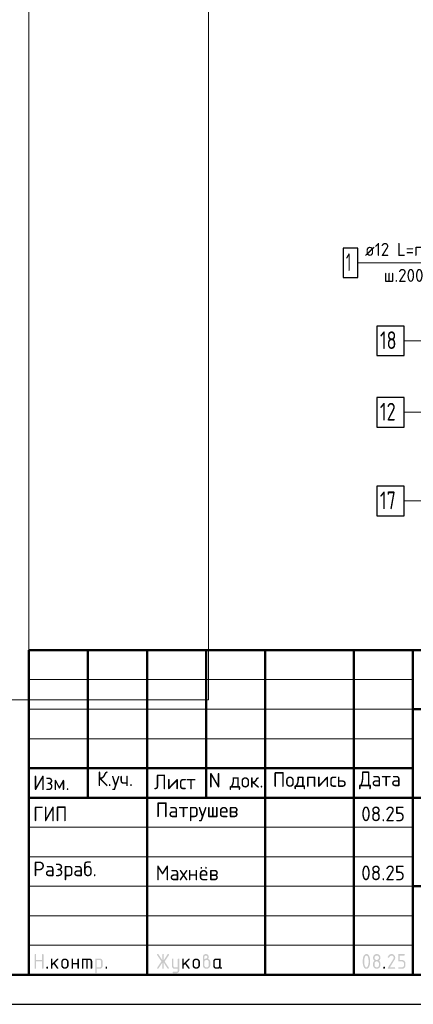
# Model space of a CAD drawing. Header units: millimetres. Extents: x 0 to 42000, y 0 to 29700.
# Tile 12 of 20: x 22846 to 29506, y 0 to 16681. Entities that reach past the tile are written whole.
import ezdxf

# ---------------------------------------------------------------- set-up
doc = ezdxf.new("R2010")
doc.units = ezdxf.units.MM
for name, color, linetype, lineweight in [('Standard', 7, 'Continuous', 25), ('Позиционная метка линия выноска', 7, 'Continuous', 13), ('Стена фоновая арматура Х1', 7, 'Continuous', 35), ('Стена фоновая затяжка С-обр.', 52, 'Continuous', 25)]:
    doc.layers.add(name, color=color, linetype=linetype, lineweight=lineweight)
doc.layers.add('Стена Хомут', color=7, linetype='Continuous', lineweight=25, true_color=0x6e3c1e)
doc.styles.add('ISOCPEUR', font='txt')

msp = doc.modelspace()

# ---------------------------------------------------------------- hatches: boundary and pattern name
at = {"layer": 'Standard', "linetype": 'Continuous', "lineweight": 25, "transparency": 33554687}
for points in [[(23099, 614), (23099, 839), (23099, 840), (23099, 842), (23099, 843), (23100, 844), (23100, 845), (23101, 846), (23101, 847), (23102, 848), (23103, 849), (23104, 850), (23105, 850), (23106, 851), (23107, 851), (23109, 851), (23110, 851), (23112, 851), (23113, 851), (23115, 851), (23116, 851), (23117, 851), (23118, 850), (23119, 850), (23120, 849), (23121, 848), (23122, 847), (23122, 846), (23123, 845), (23123, 844), (23124, 843), (23124, 842), (23124, 840), (23124, 839), (23124, 751), (23224, 751), (23224, 839), (23224, 840), (23224, 842), (23224, 843), (23225, 844), (23225, 845), (23226, 846), (23226, 847), (23227, 848), (23228, 849), (23229, 850), (23230, 850), (23231, 851), (23232, 851), (23233, 851), (23235, 851), (23236, 851), (23238, 851), (23239, 851), (23241, 851), (23242, 851), (23243, 850), (23244, 850), (23245, 849), (23246, 848), (23247, 847), (23247, 846), (23248, 845), (23248, 844), (23249, 843), (23249, 842), (23249, 840), (23249, 839), (23249, 614), (23249, 612), (23249, 611), (23249, 609), (23248, 608), (23248, 607), (23247, 606), (23247, 605), (23246, 604), (23245, 604), (23244, 603), (23243, 602), (23242, 602), (23241, 602), (23239, 601), (23238, 601), (23236, 601), (23235, 601), (23233, 601), (23232, 602), (23231, 602), (23230, 602), (23229, 603), (23228, 604), (23227, 604), (23226, 605), (23226, 606), (23225, 607), (23225, 608), (23224, 609), (23224, 611), (23224, 612), (23224, 614), (23224, 726), (23124, 726), (23124, 614), (23124, 612), (23124, 611), (23124, 609), (23123, 608), (23123, 607), (23122, 606), (23122, 605), (23121, 604), (23120, 604), (23119, 603), (23118, 602), (23117, 602), (23116, 602), (23115, 601), (23113, 601), (23112, 601), (23110, 601), (23109, 601), (23107, 602), (23106, 602), (23105, 602), (23104, 603), (23103, 604), (23102, 604), (23101, 605), (23101, 606), (23100, 607), (23100, 608), (23099, 609), (23099, 611), (23099, 612)], [(25259, 704), (25194, 607), (25193, 605), (25192, 604), (25191, 603), (25190, 603), (25188, 602), (25187, 602), (25185, 601), (25183, 601), (25182, 601), (25180, 601), (25179, 602), (25178, 602), (25177, 603), (25176, 603), (25175, 604), (25174, 605), (25173, 605), (25173, 606), (25172, 607), (25172, 609), (25171, 610), (25171, 611), (25171, 613), (25171, 614), (25171, 616), (25172, 618), (25172, 619), (25173, 621), (25243, 726), (25173, 832), (25172, 833), (25172, 835), (25171, 837), (25171, 838), (25171, 840), (25171, 841), (25171, 843), (25172, 844), (25172, 845), (25173, 846), (25173, 847), (25174, 848), (25175, 849), (25176, 849), (25177, 850), (25178, 850), (25179, 851), (25181, 851), (25182, 851), (25184, 851), (25185, 851), (25187, 851), (25188, 851), (25189, 850), (25191, 849), (25192, 848), (25193, 847), (25194, 846), (25259, 749), (25259, 839), (25259, 840), (25259, 842), (25259, 843), (25259, 844), (25260, 845), (25260, 846), (25261, 847), (25262, 848), (25262, 849), (25263, 850), (25264, 850), (25266, 851), (25267, 851), (25268, 851), (25269, 851), (25271, 851), (25273, 851), (25274, 851), (25275, 851), (25277, 851), (25278, 850), (25279, 850), (25280, 849), (25280, 848), (25281, 847), (25282, 846), (25282, 845), (25283, 844), (25283, 843), (25283, 842), (25284, 840), (25284, 839), (25284, 749), (25348, 846), (25349, 847), (25350, 848), (25351, 849), (25353, 850), (25354, 851), (25356, 851), (25357, 851), (25359, 851), (25360, 851), (25361, 851), (25362, 851), (25363, 850), (25365, 850), (25366, 849), (25367, 848), (25367, 847), (25368, 847), (25369, 846), (25370, 845), (25370, 843), (25371, 842), (25371, 841), (25371, 840), (25371, 839), (25371, 837), (25371, 835), (25370, 833), (25369, 832), (25299, 726), (25369, 621), (25370, 619), (25371, 617), (25371, 616), (25371, 614), (25371, 613), (25371, 611), (25371, 610), (25370, 609), (25370, 608), (25369, 607), (25368, 606), (25368, 605), (25367, 604), (25366, 603), (25365, 603), (25364, 602), (25363, 602), (25361, 602), (25360, 601), (25359, 601), (25357, 601), (25356, 602), (25354, 602), (25353, 603), (25351, 603), (25350, 604), (25349, 605), (25348, 607), (25284, 704), (25284, 614), (25284, 612), (25283, 611), (25283, 609), (25283, 608), (25282, 607), (25282, 606), (25281, 605), (25280, 604), (25280, 604), (25279, 603), (25278, 602), (25277, 602), (25275, 602), (25274, 601), (25273, 601), (25271, 601), (25269, 601), (25268, 601), (25267, 602), (25266, 602), (25264, 602), (25263, 603), (25262, 604), (25262, 604), (25261, 605), (25260, 606), (25260, 607), (25259, 608), (25259, 609), (25259, 611), (25259, 612), (25259, 614)], [(29137, 851), (29140, 851), (29144, 851), (29147, 851), (29150, 850), (29153, 850), (29156, 849), (29158, 848), (29161, 847), (29164, 846), (29167, 844), (29169, 843), (29172, 841), (29174, 839), (29177, 837), (29179, 835), (29181, 833), (29184, 831), (29186, 828), (29188, 826), (29189, 823), (29191, 821), (29193, 818), (29194, 816), (29195, 813), (29196, 810), (29197, 807), (29198, 804), (29198, 801), (29199, 798), (29199, 795), (29200, 792), (29200, 789), (29200, 784), (29199, 780), (29198, 775), (29197, 771), (29195, 766), (29193, 762), (29191, 757), (29188, 753), (29110, 626), (29187, 626), (29189, 626), (29190, 626), (29191, 626), (29193, 626), (29194, 625), (29195, 625), (29196, 624), (29197, 623), (29197, 622), (29198, 621), (29198, 620), (29199, 619), (29199, 618), (29199, 617), (29200, 615), (29200, 614), (29200, 612), (29199, 611), (29199, 610), (29199, 608), (29198, 607), (29198, 606), (29197, 605), (29197, 604), (29196, 604), (29195, 603), (29194, 602), (29193, 602), (29191, 602), (29190, 601), (29189, 601), (29187, 601), (29087, 601), (29086, 601), (29084, 601), (29083, 602), (29082, 602), (29081, 602), (29080, 603), (29079, 604), (29078, 604), (29077, 605), (29076, 606), (29076, 607), (29075, 608), (29075, 609), (29075, 611), (29075, 612), (29075, 614), (29075, 616), (29075, 617), (29076, 619), (29077, 621), (29168, 768), (29170, 771), (29171, 773), (29172, 776), (29173, 778), (29174, 781), (29174, 783), (29175, 786), (29175, 789), (29175, 793), (29174, 796), (29173, 800), (29172, 803), (29171, 806), (29168, 809), (29166, 813), (29164, 815), (29161, 818), (29158, 820), (29155, 822), (29152, 823), (29148, 825), (29145, 826), (29141, 826), (29137, 826), (29135, 826), (29132, 826), (29129, 825), (29127, 824), (29124, 823), (29122, 822), (29119, 820), (29117, 818), (29114, 816), (29112, 814), (29110, 812), (29107, 809), (29105, 806), (29103, 802), (29100, 799), (29098, 795), (29097, 793), (29096, 792), (29095, 791), (29094, 790), (29092, 790), (29091, 789), (29089, 789), (29087, 789), (29086, 789), (29084, 789), (29083, 789), (29082, 790), (29081, 790), (29080, 791), (29079, 791), (29078, 792), (29077, 793), (29076, 794), (29076, 795), (29075, 796), (29075, 797), (29075, 798), (29075, 800), (29075, 801), (29075, 803), (29075, 804), (29075, 805), (29076, 806), (29079, 812), (29082, 817), (29085, 822), (29088, 826), (29092, 830), (29095, 834), (29099, 837), (29103, 840), (29107, 843), (29111, 845), (29115, 847), (29119, 848), (29123, 850), (29128, 851), (29132, 851)], [(29250, 739), (29250, 839), (29250, 840), (29250, 842), (29250, 843), (29250, 844), (29251, 845), (29251, 846), (29252, 847), (29253, 848), (29253, 849), (29254, 850), (29255, 850), (29257, 851), (29258, 851), (29259, 851), (29261, 851), (29262, 851), (29349, 851), (29351, 851), (29352, 851), (29354, 851), (29355, 851), (29356, 850), (29357, 850), (29358, 849), (29359, 848), (29359, 847), (29360, 846), (29361, 845), (29361, 844), (29361, 843), (29362, 842), (29362, 840), (29362, 839), (29362, 837), (29362, 836), (29361, 834), (29361, 833), (29361, 832), (29360, 831), (29359, 830), (29359, 829), (29358, 829), (29357, 828), (29356, 827), (29355, 827), (29354, 827), (29352, 826), (29351, 826), (29349, 826), (29275, 826), (29275, 751), (29312, 751), (29315, 751), (29318, 751), (29321, 751), (29324, 750), (29327, 750), (29330, 749), (29333, 748), (29336, 747), (29339, 746), (29341, 744), (29344, 743), (29347, 741), (29349, 739), (29351, 737), (29354, 735), (29356, 733), (29358, 731), (29360, 728), (29362, 726), (29364, 723), (29366, 721), (29367, 718), (29369, 715), (29370, 713), (29371, 710), (29372, 707), (29373, 704), (29373, 701), (29374, 698), (29374, 695), (29374, 692), (29374, 689), (29374, 664), (29374, 661), (29374, 657), (29374, 654), (29373, 651), (29373, 648), (29372, 645), (29371, 643), (29370, 640), (29369, 637), (29367, 634), (29366, 632), (29364, 629), (29362, 627), (29360, 624), (29358, 622), (29356, 620), (29354, 617), (29351, 615), (29349, 613), (29346, 612), (29344, 610), (29341, 608), (29339, 607), (29336, 606), (29333, 605), (29330, 604), (29327, 603), (29324, 602), (29321, 602), (29318, 602), (29315, 601), (29312, 601), (29262, 601), (29261, 601), (29259, 601), (29258, 602), (29257, 602), (29255, 602), (29254, 603), (29253, 604), (29253, 604), (29252, 605), (29251, 606), (29251, 607), (29250, 608), (29250, 610), (29250, 611), (29250, 612), (29250, 614), (29250, 615), (29250, 617), (29250, 618), (29250, 619), (29251, 620), (29251, 621), (29252, 622), (29253, 623), (29253, 624), (29254, 625), (29255, 625), (29257, 626), (29258, 626), (29259, 626), (29261, 626), (29262, 626), (29312, 626), (29316, 626), (29319, 627), (29323, 628), (29326, 629), (29330, 630), (29333, 632), (29336, 634), (29338, 637), (29341, 640), (29343, 643), (29345, 646), (29347, 649), (29348, 653), (29349, 656), (29349, 660), (29349, 664), (29349, 689), (29349, 693), (29349, 696), (29348, 700), (29347, 703), (29345, 707), (29343, 710), (29341, 713), (29338, 715), (29336, 718), (29333, 720), (29330, 722), (29326, 724), (29323, 725), (29319, 726), (29316, 726), (29312, 726), (29262, 726), (29261, 726), (29259, 726), (29258, 727), (29257, 727), (29255, 727), (29254, 728), (29253, 729), (29253, 729), (29252, 730), (29251, 731), (29251, 732), (29250, 733), (29250, 734), (29250, 736), (29250, 737)], [(23399, 694), (23478, 773), (23478, 773), (23479, 774), (23480, 775), (23482, 775), (23483, 776), (23484, 776), (23485, 776), (23486, 776), (23488, 776), (23489, 776), (23491, 776), (23492, 775), (23493, 775), (23494, 774), (23495, 774), (23496, 773), (23497, 772), (23497, 771), (23498, 770), (23498, 769), (23499, 768), (23499, 767), (23499, 765), (23499, 764), (23499, 762), (23499, 761), (23498, 760), (23498, 759), (23497, 758), (23497, 757), (23496, 756), (23495, 755), (23440, 700), (23496, 621), (23498, 619), (23498, 617), (23499, 616), (23499, 614), (23499, 612), (23499, 611), (23499, 609), (23498, 608), (23498, 607), (23497, 606), (23497, 605), (23496, 604), (23495, 604), (23494, 603), (23493, 602), (23492, 602), (23491, 602), (23489, 601), (23488, 601), (23486, 601), (23485, 601), (23483, 602), (23482, 602), (23480, 603), (23479, 603), (23478, 604), (23477, 605), (23476, 607), (23422, 682), (23399, 659), (23399, 614), (23399, 612), (23399, 611), (23399, 609), (23398, 608), (23398, 607), (23397, 606), (23397, 605), (23396, 604), (23395, 604), (23394, 603), (23393, 602), (23392, 602), (23391, 602), (23389, 601), (23388, 601), (23386, 601), (23385, 601), (23383, 601), (23382, 602), (23381, 602), (23380, 602), (23379, 603), (23378, 604), (23377, 604), (23376, 605), (23376, 606), (23375, 607), (23375, 608), (23374, 609), (23374, 611), (23374, 612), (23374, 614), (23374, 764), (23374, 765), (23374, 767), (23374, 768), (23375, 769), (23375, 770), (23376, 771), (23376, 772), (23377, 773), (23378, 774), (23379, 774), (23380, 775), (23381, 775), (23382, 776), (23383, 776), (23385, 776), (23386, 776), (23388, 776), (23389, 776), (23391, 776), (23392, 775), (23393, 775), (23394, 774), (23395, 774), (23396, 773), (23397, 772), (23397, 771), (23398, 770), (23398, 769), (23399, 768), (23399, 767), (23399, 765), (23399, 764)], [(23749, 676), (23749, 614), (23749, 612), (23748, 611), (23748, 609), (23748, 608), (23747, 607), (23747, 606), (23746, 605), (23746, 604), (23745, 604), (23744, 603), (23743, 602), (23742, 602), (23740, 602), (23739, 601), (23738, 601), (23736, 601), (23735, 601), (23733, 601), (23732, 602), (23731, 602), (23729, 602), (23729, 603), (23728, 604), (23727, 604), (23726, 605), (23725, 606), (23725, 607), (23724, 608), (23724, 609), (23724, 611), (23724, 612), (23724, 614), (23724, 764), (23724, 765), (23724, 767), (23724, 768), (23724, 769), (23725, 770), (23725, 771), (23726, 772), (23727, 773), (23728, 774), (23729, 774), (23729, 775), (23731, 775), (23732, 776), (23733, 776), (23735, 776), (23736, 776), (23738, 776), (23739, 776), (23740, 776), (23742, 775), (23743, 775), (23744, 774), (23745, 774), (23746, 773), (23746, 772), (23747, 771), (23747, 770), (23748, 769), (23748, 768), (23748, 767), (23749, 765), (23749, 764), (23749, 701), (23823, 701), (23823, 764), (23823, 765), (23824, 767), (23824, 768), (23824, 769), (23825, 770), (23825, 771), (23826, 772), (23826, 773), (23827, 774), (23828, 774), (23829, 775), (23830, 775), (23832, 776), (23833, 776), (23834, 776), (23836, 776), (23837, 776), (23839, 776), (23840, 776), (23841, 775), (23843, 775), (23843, 774), (23844, 774), (23845, 773), (23846, 772), (23847, 771), (23847, 770), (23848, 769), (23848, 768), (23848, 767), (23848, 765), (23848, 764), (23848, 614), (23848, 612), (23848, 611), (23848, 609), (23848, 608), (23847, 607), (23847, 606), (23846, 605), (23845, 604), (23844, 604), (23843, 603), (23843, 602), (23841, 602), (23840, 602), (23839, 601), (23837, 601), (23836, 601), (23834, 601), (23833, 601), (23832, 602), (23830, 602), (23829, 602), (23828, 603), (23827, 604), (23826, 604), (23826, 605), (23825, 606), (23825, 607), (23824, 608), (23824, 609), (23824, 611), (23823, 612), (23823, 614), (23823, 676)], [(23911, 776), (24023, 776), (24026, 776), (24028, 776), (24031, 776), (24033, 775), (24036, 775), (24038, 774), (24040, 773), (24043, 773), (24045, 772), (24047, 770), (24049, 769), (24051, 768), (24053, 767), (24055, 765), (24057, 763), (24059, 762), (24061, 760), (24062, 758), (24064, 756), (24065, 754), (24067, 752), (24068, 750), (24069, 748), (24070, 745), (24071, 743), (24071, 741), (24072, 739), (24072, 736), (24073, 734), (24073, 731), (24073, 729), (24073, 726), (24073, 614), (24073, 612), (24073, 611), (24073, 609), (24073, 608), (24072, 607), (24072, 606), (24071, 605), (24070, 604), (24069, 604), (24068, 603), (24067, 602), (24066, 602), (24065, 602), (24064, 601), (24062, 601), (24061, 601), (24059, 601), (24058, 601), (24057, 602), (24055, 602), (24054, 602), (24053, 603), (24052, 604), (24051, 604), (24051, 605), (24050, 606), (24049, 607), (24049, 608), (24049, 609), (24048, 611), (24048, 612), (24048, 614), (24048, 726), (24048, 729), (24048, 731), (24047, 734), (24046, 736), (24046, 738), (24044, 740), (24043, 742), (24041, 744), (24039, 746), (24037, 747), (24035, 748), (24033, 749), (24031, 750), (24028, 751), (24026, 751), (24023, 751), (23998, 751), (23998, 614), (23998, 612), (23998, 611), (23998, 609), (23998, 608), (23997, 607), (23997, 606), (23996, 605), (23995, 604), (23995, 604), (23994, 603), (23993, 602), (23991, 602), (23990, 602), (23989, 601), (23987, 601), (23986, 601), (23984, 601), (23983, 601), (23982, 602), (23980, 602), (23979, 602), (23978, 603), (23977, 604), (23977, 604), (23976, 605), (23975, 606), (23975, 607), (23974, 608), (23974, 609), (23974, 611), (23973, 612), (23973, 614), (23973, 751), (23924, 751), (23924, 614), (23924, 612), (23923, 611), (23923, 609), (23923, 608), (23922, 607), (23922, 606), (23921, 605), (23920, 604), (23920, 604), (23919, 603), (23918, 602), (23916, 602), (23915, 602), (23914, 601), (23913, 601), (23911, 601), (23909, 601), (23908, 601), (23907, 602), (23906, 602), (23904, 602), (23903, 603), (23902, 604), (23902, 604), (23901, 605), (23900, 606), (23900, 607), (23899, 608), (23899, 609), (23899, 611), (23898, 612), (23898, 614), (23898, 764), (23898, 765), (23899, 767), (23899, 768), (23899, 769), (23900, 770), (23900, 771), (23901, 772), (23902, 773), (23902, 774), (23903, 774), (23904, 775), (23905, 775), (23907, 776), (23908, 776), (23909, 776)], [(25521, 576), (25521, 601), (25471, 601), (25468, 601), (25466, 602), (25463, 602), (25461, 602), (25458, 603), (25456, 603), (25454, 604), (25452, 605), (25449, 606), (25447, 607), (25445, 608), (25443, 609), (25441, 611), (25439, 612), (25437, 614), (25436, 616), (25434, 618), (25432, 620), (25431, 622), (25429, 624), (25428, 626), (25427, 628), (25426, 630), (25425, 632), (25424, 634), (25423, 637), (25422, 639), (25422, 641), (25422, 644), (25421, 646), (25421, 649), (25421, 651), (25421, 764), (25421, 765), (25421, 767), (25421, 768), (25422, 769), (25422, 770), (25423, 771), (25423, 772), (25424, 773), (25425, 774), (25426, 774), (25427, 775), (25428, 775), (25429, 776), (25431, 776), (25432, 776), (25434, 776), (25435, 776), (25437, 776), (25438, 776), (25439, 775), (25440, 775), (25441, 774), (25442, 774), (25443, 773), (25444, 772), (25444, 771), (25445, 770), (25445, 769), (25446, 768), (25446, 767), (25446, 765), (25446, 764), (25446, 651), (25446, 649), (25447, 646), (25447, 644), (25448, 642), (25449, 640), (25450, 638), (25452, 636), (25454, 634), (25455, 632), (25457, 630), (25459, 629), (25462, 628), (25464, 627), (25466, 627), (25468, 626), (25471, 626), (25521, 626), (25521, 764), (25521, 765), (25521, 767), (25521, 768), (25522, 769), (25522, 770), (25523, 771), (25523, 772), (25524, 773), (25525, 774), (25526, 774), (25527, 775), (25528, 775), (25529, 776), (25530, 776), (25532, 776), (25533, 776), (25535, 776), (25536, 776), (25538, 776), (25539, 775), (25540, 775), (25541, 774), (25542, 774), (25543, 773), (25544, 772), (25544, 771), (25545, 770), (25545, 769), (25545, 768), (25546, 767), (25546, 765), (25546, 764), (25546, 576), (25546, 574), (25546, 571), (25545, 569), (25545, 566), (25545, 564), (25544, 562), (25543, 559), (25542, 557), (25541, 555), (25540, 553), (25539, 551), (25538, 549), (25537, 547), (25535, 545), (25533, 543), (25532, 541), (25530, 539), (25528, 538), (25526, 536), (25524, 535), (25522, 533), (25520, 532), (25518, 531), (25516, 530), (25514, 529), (25511, 528), (25509, 528), (25507, 527), (25504, 527), (25502, 527), (25499, 526), (25497, 526), (25446, 526), (25445, 526), (25443, 527), (25442, 527), (25441, 527), (25440, 528), (25439, 528), (25438, 529), (25437, 529), (25436, 530), (25435, 531), (25435, 532), (25434, 533), (25434, 535), (25434, 536), (25434, 537), (25434, 539), (25434, 540), (25434, 541), (25434, 542), (25435, 544), (25435, 545), (25436, 546), (25436, 547), (25437, 548), (25438, 549), (25439, 549), (25440, 550), (25442, 550), (25443, 551), (25444, 551), (25445, 551), (25446, 551), (25496, 551), (25499, 551), (25501, 552), (25503, 552), (25506, 553), (25508, 554), (25510, 555), (25512, 557), (25514, 558), (25515, 560), (25517, 562), (25518, 564), (25519, 566), (25520, 568), (25520, 571), (25521, 573)], [(25621, 694), (25700, 773), (25700, 773), (25701, 774), (25702, 775), (25704, 775), (25705, 776), (25706, 776), (25707, 776), (25708, 776), (25710, 776), (25711, 776), (25713, 776), (25714, 775), (25715, 775), (25716, 774), (25717, 774), (25718, 773), (25719, 772), (25719, 771), (25720, 770), (25720, 769), (25721, 768), (25721, 767), (25721, 765), (25721, 764), (25721, 762), (25721, 761), (25721, 760), (25720, 759), (25720, 758), (25719, 757), (25718, 756), (25717, 755), (25662, 700), (25719, 621), (25720, 619), (25720, 617), (25721, 616), (25721, 614), (25721, 612), (25721, 611), (25721, 609), (25720, 608), (25720, 607), (25719, 606), (25719, 605), (25718, 604), (25717, 604), (25716, 603), (25715, 602), (25714, 602), (25713, 602), (25711, 601), (25710, 601), (25708, 601), (25707, 601), (25705, 602), (25704, 602), (25703, 603), (25701, 603), (25700, 604), (25699, 605), (25698, 607), (25644, 682), (25621, 659), (25621, 614), (25621, 612), (25621, 611), (25621, 609), (25620, 608), (25620, 607), (25619, 606), (25619, 605), (25618, 604), (25617, 604), (25616, 603), (25615, 602), (25614, 602), (25613, 602), (25611, 601), (25610, 601), (25608, 601), (25607, 601), (25606, 601), (25604, 602), (25603, 602), (25602, 602), (25601, 603), (25600, 604), (25599, 604), (25598, 605), (25598, 606), (25597, 607), (25597, 608), (25596, 609), (25596, 611), (25596, 612), (25596, 614), (25596, 764), (25596, 765), (25596, 767), (25596, 768), (25597, 769), (25597, 770), (25598, 771), (25598, 772), (25599, 773), (25600, 774), (25601, 774), (25602, 775), (25603, 775), (25604, 776), (25606, 776), (25607, 776), (25608, 776), (25610, 776), (25611, 776), (25613, 776), (25614, 775), (25615, 775), (25616, 774), (25617, 774), (25618, 773), (25619, 772), (25619, 771), (25620, 770), (25620, 769), (25621, 768), (25621, 767), (25621, 765), (25621, 764)], [(23299, 626), (23299, 628), (23299, 629), (23299, 631), (23300, 632), (23300, 633), (23301, 634), (23301, 635), (23302, 636), (23303, 637), (23304, 637), (23305, 638), (23306, 638), (23307, 638), (23309, 639), (23310, 639), (23312, 639), (23313, 639), (23314, 639), (23316, 638), (23317, 638), (23318, 638), (23319, 637), (23320, 637), (23321, 636), (23322, 635), (23322, 634), (23323, 633), (23323, 632), (23324, 631), (23324, 629), (23324, 628), (23324, 626), (23324, 614), (23324, 612), (23324, 611), (23324, 610), (23323, 608), (23323, 607), (23322, 606), (23322, 605), (23321, 604), (23320, 604), (23319, 603), (23318, 602), (23317, 602), (23316, 602), (23314, 601), (23313, 601), (23312, 601), (23310, 601), (23309, 601), (23307, 602), (23306, 602), (23305, 602), (23304, 603), (23303, 604), (23302, 604), (23301, 605), (23301, 606), (23300, 607), (23300, 608), (23299, 610), (23299, 611), (23299, 612), (23299, 614)], [(24298, 626), (24298, 628), (24298, 629), (24299, 631), (24299, 632), (24299, 633), (24300, 634), (24301, 635), (24301, 636), (24302, 637), (24303, 637), (24304, 638), (24305, 638), (24307, 638), (24308, 639), (24309, 639), (24311, 639), (24312, 639), (24314, 639), (24315, 638), (24316, 638), (24317, 638), (24318, 637), (24319, 637), (24320, 636), (24321, 635), (24322, 634), (24322, 633), (24323, 632), (24323, 631), (24323, 629), (24323, 628), (24323, 626), (24323, 614), (24323, 612), (24323, 611), (24323, 610), (24323, 608), (24322, 607), (24322, 606), (24321, 605), (24320, 604), (24319, 604), (24318, 603), (24317, 602), (24316, 602), (24315, 602), (24314, 601), (24312, 601), (24311, 601), (24309, 601), (24308, 601), (24307, 602), (24305, 602), (24304, 602), (24303, 603), (24302, 604), (24301, 604), (24301, 605), (24300, 606), (24299, 607), (24299, 608), (24299, 610), (24298, 611), (24298, 612), (24298, 614)], [(29000, 626), (29000, 628), (29000, 629), (29000, 631), (29001, 632), (29001, 633), (29002, 634), (29002, 635), (29003, 636), (29004, 637), (29005, 637), (29006, 638), (29007, 638), (29008, 638), (29009, 639), (29011, 639), (29012, 639), (29014, 639), (29015, 639), (29017, 638), (29018, 638), (29019, 638), (29020, 637), (29021, 637), (29022, 636), (29023, 635), (29023, 634), (29024, 633), (29024, 632), (29024, 631), (29025, 629), (29025, 628), (29025, 626), (29025, 614), (29025, 612), (29025, 611), (29024, 610), (29024, 608), (29024, 607), (29023, 606), (29023, 605), (29022, 604), (29021, 604), (29020, 603), (29019, 602), (29018, 602), (29017, 602), (29015, 601), (29014, 601), (29012, 601), (29011, 601), (29009, 601), (29008, 602), (29007, 602), (29006, 602), (29005, 603), (29004, 604), (29003, 604), (29002, 605), (29002, 606), (29001, 607), (29001, 608), (29000, 610), (29000, 611), (29000, 612), (29000, 614)]]:
    msp.add_hatch(color=7, dxfattribs=at).paths.add_polyline_path(points, flags=16)
h = msp.add_hatch(color=7, dxfattribs=at)
h.paths.add_polyline_path([(25971, 764), (25975, 767), (25979, 769), (25982, 772), (25986, 773), (25990, 775), (25993, 775), (25997, 776), (26000, 776), (26002, 776), (26004, 777), (26006, 777), (26007, 778), (26009, 779), (26011, 781), (26013, 783), (26014, 785), (26016, 787), (26017, 789), (26018, 791), (26019, 793), (26020, 795), (26020, 797), (26021, 799), (26021, 801), (26021, 804), (26020, 806), (26020, 809), (26019, 811), (26018, 813), (26017, 815), (26015, 817), (26014, 819), (26012, 821), (26010, 822), (26008, 824), (26005, 824), (26003, 825), (26001, 826), (25998, 826), (25996, 826), (25993, 826), (25991, 826), (25988, 825), (25986, 824), (25984, 823), (25982, 822), (25980, 821), (25978, 819), (25976, 817), (25975, 815), (25973, 813), (25973, 811), (25972, 809), (25971, 806), (25971, 804), (25971, 801)])
h.paths.add_polyline_path([(26033, 771), (26037, 769), (26041, 767), (26045, 765), (26048, 762), (26052, 759), (26055, 756), (26058, 752), (26060, 748), (26063, 744), (26065, 740), (26067, 736), (26068, 732), (26069, 727), (26070, 723), (26070, 718), (26070, 714), (26070, 664), (26070, 661), (26070, 657), (26070, 654), (26069, 651), (26069, 648), (26068, 645), (26067, 642), (26066, 640), (26065, 637), (26063, 634), (26062, 632), (26060, 629), (26058, 627), (26056, 624), (26054, 622), (26052, 619), (26050, 617), (26048, 615), (26045, 613), (26043, 612), (26040, 610), (26037, 608), (26035, 607), (26032, 606), (26029, 605), (26026, 604), (26024, 603), (26021, 602), (26018, 602), (26014, 602), (26011, 601), (26008, 601), (26005, 601), (26002, 602), (25999, 602), (25996, 602), (25993, 603), (25990, 604), (25987, 605), (25984, 606), (25981, 607), (25979, 608), (25976, 610), (25973, 612), (25971, 613), (25968, 615), (25966, 617), (25964, 620), (25962, 622), (25960, 624), (25958, 627), (25956, 629), (25954, 632), (25953, 634), (25951, 637), (25950, 640), (25949, 643), (25948, 645), (25947, 648), (25947, 651), (25946, 654), (25946, 657), (25946, 661), (25946, 664), (25946, 801), (25946, 804), (25946, 806), (25946, 809), (25947, 811), (25947, 814), (25948, 816), (25948, 818), (25949, 821), (25950, 823), (25951, 825), (25953, 827), (25954, 829), (25955, 831), (25957, 833), (25958, 835), (25960, 837), (25962, 839), (25964, 840), (25966, 842), (25968, 843), (25970, 845), (25972, 846), (25974, 847), (25976, 848), (25979, 849), (25981, 849), (25983, 850), (25986, 850), (25988, 851), (25990, 851), (25993, 851), (25996, 851), (25998, 851), (26001, 851), (26003, 851), (26006, 850), (26008, 850), (26010, 849), (26013, 849), (26015, 848), (26017, 847), (26019, 846), (26021, 844), (26023, 843), (26025, 842), (26027, 840), (26029, 839), (26031, 837), (26033, 835), (26034, 833), (26036, 831), (26037, 829), (26039, 827), (26040, 825), (26041, 823), (26042, 821), (26043, 818), (26043, 816), (26044, 814), (26045, 811), (26045, 809), (26045, 806), (26045, 804), (26045, 801), (26045, 797), (26045, 792), (26044, 788), (26042, 784), (26041, 781), (26038, 777), (26036, 774)], flags=16)
h.paths.add_polyline_path([(26045, 664), (26045, 714), (26045, 718), (26045, 721), (26044, 725), (26043, 728), (26041, 732), (26039, 735), (26037, 738), (26035, 740), (26032, 743), (26029, 745), (26026, 747), (26023, 749), (26019, 750), (26016, 751), (26012, 751), (26008, 751), (26004, 751), (26001, 751), (25997, 750), (25994, 749), (25990, 747), (25987, 745), (25984, 743), (25982, 740), (25979, 738), (25977, 735), (25975, 732), (25973, 728), (25972, 725), (25971, 721), (25971, 718), (25971, 714), (25971, 664), (25971, 660), (25971, 656), (25972, 653), (25973, 649), (25975, 646), (25977, 643), (25979, 640), (25982, 637), (25984, 634), (25987, 632), (25990, 630), (25994, 629), (25997, 628), (26001, 627), (26004, 626), (26008, 626), (26012, 626), (26016, 627), (26019, 628), (26023, 629), (26026, 630), (26029, 633), (26032, 635), (26035, 637), (26037, 640), (26039, 643), (26041, 646), (26043, 649), (26044, 653), (26045, 656), (26045, 660)])
h = msp.add_hatch(color=7, dxfattribs=at)
h.paths.add_polyline_path([(28750, 726), (28750, 734), (28749, 742), (28749, 749), (28748, 756), (28747, 764), (28746, 771), (28745, 778), (28743, 785), (28742, 790), (28741, 795), (28739, 799), (28738, 803), (28736, 807), (28734, 810), (28732, 813), (28731, 816), (28729, 818), (28727, 820), (28724, 822), (28722, 824), (28720, 825), (28718, 826), (28715, 826), (28712, 826), (28710, 826), (28708, 826), (28705, 825), (28703, 824), (28701, 822), (28699, 820), (28696, 818), (28695, 816), (28693, 813), (28691, 810), (28689, 807), (28688, 803), (28686, 799), (28685, 794), (28683, 790), (28682, 785), (28680, 778), (28679, 770), (28678, 763), (28677, 756), (28676, 749), (28676, 741), (28675, 734), (28675, 726), (28675, 719), (28676, 711), (28676, 704), (28677, 696), (28678, 689), (28679, 682), (28680, 675), (28682, 668), (28683, 663), (28684, 658), (28686, 654), (28687, 650), (28689, 646), (28691, 643), (28693, 639), (28694, 637), (28696, 634), (28698, 632), (28701, 630), (28703, 629), (28705, 628), (28707, 627), (28710, 626), (28712, 626), (28715, 626), (28718, 627), (28720, 628), (28722, 629), (28724, 630), (28727, 632), (28729, 634), (28731, 637), (28732, 639), (28734, 643), (28736, 646), (28738, 650), (28739, 654), (28741, 658), (28742, 663), (28743, 668), (28745, 675), (28746, 682), (28747, 689), (28748, 696), (28749, 704), (28749, 711), (28750, 719)])
h.paths.add_polyline_path([(28775, 726), (28775, 721), (28775, 715), (28775, 710), (28774, 705), (28774, 699), (28773, 694), (28773, 689), (28772, 685), (28771, 680), (28771, 675), (28770, 671), (28769, 666), (28768, 662), (28766, 657), (28765, 653), (28764, 649), (28762, 643), (28760, 638), (28757, 633), (28755, 628), (28752, 624), (28749, 620), (28746, 616), (28743, 613), (28740, 610), (28736, 608), (28733, 606), (28729, 604), (28725, 603), (28721, 602), (28717, 601), (28712, 601), (28708, 601), (28704, 602), (28700, 603), (28696, 604), (28692, 606), (28689, 608), (28685, 610), (28682, 613), (28679, 616), (28676, 620), (28673, 624), (28670, 628), (28668, 632), (28665, 638), (28663, 643), (28661, 649), (28660, 653), (28658, 657), (28657, 661), (28656, 666), (28655, 670), (28654, 675), (28654, 680), (28653, 684), (28652, 689), (28652, 694), (28651, 699), (28651, 705), (28650, 710), (28650, 715), (28650, 721), (28650, 726), (28650, 732), (28650, 737), (28650, 743), (28651, 748), (28651, 753), (28652, 758), (28652, 763), (28653, 768), (28654, 773), (28654, 778), (28655, 782), (28656, 787), (28657, 791), (28658, 795), (28660, 800), (28661, 804), (28663, 810), (28665, 815), (28668, 820), (28670, 825), (28673, 829), (28676, 833), (28679, 836), (28682, 839), (28685, 842), (28689, 845), (28692, 847), (28696, 848), (28700, 850), (28704, 851), (28708, 851), (28712, 851), (28717, 851), (28721, 851), (28725, 850), (28729, 848), (28733, 847), (28736, 845), (28740, 842), (28743, 839), (28746, 836), (28749, 833), (28752, 829), (28755, 824), (28757, 820), (28760, 815), (28762, 810), (28764, 804), (28765, 799), (28766, 795), (28768, 791), (28769, 787), (28770, 782), (28771, 777), (28771, 773), (28772, 768), (28773, 763), (28773, 758), (28774, 753), (28774, 748), (28775, 743), (28775, 737), (28775, 732)], flags=16)
h = msp.add_hatch(color=7, dxfattribs=at)
h.paths.add_polyline_path([(28887, 626), (28891, 626), (28895, 627), (28898, 628), (28902, 629), (28905, 630), (28908, 632), (28911, 634), (28914, 637), (28917, 640), (28919, 643), (28921, 646), (28922, 649), (28923, 653), (28924, 656), (28925, 660), (28925, 664), (28925, 689), (28925, 693), (28924, 696), (28923, 700), (28922, 703), (28921, 707), (28919, 710), (28916, 713), (28914, 715), (28911, 718), (28908, 720), (28905, 722), (28902, 724), (28898, 725), (28895, 726), (28891, 726), (28887, 726), (28883, 726), (28880, 726), (28876, 725), (28873, 724), (28870, 722), (28867, 720), (28864, 718), (28861, 715), (28858, 713), (28856, 710), (28854, 707), (28853, 703), (28851, 700), (28851, 696), (28850, 693), (28850, 689), (28850, 664), (28850, 660), (28851, 656), (28851, 653), (28853, 649), (28854, 646), (28856, 643), (28858, 640), (28861, 637), (28864, 634), (28867, 632), (28870, 630), (28873, 629), (28876, 628), (28880, 627), (28883, 626)])
h.paths.add_polyline_path([(28887, 601), (28884, 601), (28881, 602), (28878, 602), (28875, 602), (28872, 603), (28869, 604), (28866, 605), (28863, 606), (28861, 607), (28858, 608), (28855, 610), (28853, 612), (28850, 613), (28848, 615), (28845, 617), (28843, 620), (28841, 622), (28839, 624), (28837, 627), (28835, 629), (28834, 632), (28832, 634), (28831, 637), (28830, 640), (28828, 643), (28828, 645), (28827, 648), (28826, 651), (28826, 654), (28825, 657), (28825, 661), (28825, 664), (28825, 689), (28825, 693), (28825, 696), (28826, 700), (28827, 704), (28827, 707), (28828, 710), (28830, 714), (28831, 717), (28833, 720), (28835, 723), (28837, 726), (28839, 729), (28841, 731), (28844, 734), (28847, 736), (28850, 739), (28847, 741), (28844, 744), (28841, 746), (28839, 749), (28837, 752), (28835, 755), (28833, 758), (28831, 761), (28830, 764), (28828, 767), (28827, 771), (28827, 774), (28826, 778), (28825, 781), (28825, 785), (28825, 789), (28825, 792), (28825, 795), (28826, 798), (28826, 801), (28827, 804), (28828, 807), (28828, 810), (28830, 813), (28831, 816), (28832, 818), (28834, 821), (28835, 823), (28837, 826), (28839, 828), (28841, 831), (28843, 833), (28845, 835), (28848, 837), (28850, 839), (28853, 841), (28855, 843), (28858, 844), (28861, 846), (28863, 847), (28866, 848), (28869, 849), (28872, 850), (28875, 850), (28878, 851), (28881, 851), (28884, 851), (28887, 851), (28891, 851), (28894, 851), (28897, 851), (28900, 850), (28903, 850), (28906, 849), (28909, 848), (28911, 847), (28914, 846), (28917, 844), (28919, 843), (28922, 841), (28924, 839), (28927, 837), (28929, 835), (28931, 833), (28934, 831), (28936, 828), (28938, 826), (28939, 823), (28941, 821), (28943, 818), (28944, 816), (28945, 813), (28946, 810), (28947, 807), (28948, 804), (28949, 801), (28949, 798), (28949, 795), (28950, 792), (28950, 789), (28950, 785), (28949, 781), (28949, 778), (28948, 774), (28947, 771), (28946, 767), (28945, 764), (28943, 761), (28942, 758), (28940, 755), (28938, 752), (28936, 749), (28933, 746), (28931, 744), (28928, 741), (28925, 739), (28929, 735), (28933, 732), (28937, 728), (28939, 724), (28942, 719), (28944, 715), (28946, 710), (28947, 705), (28948, 704), (28948, 702), (28948, 701), (28948, 699), (28949, 697), (28949, 695), (28949, 692), (28949, 690), (28949, 687), (28949, 684), (28950, 681), (28950, 678), (28950, 675), (28950, 671), (28950, 668), (28950, 664), (28950, 661), (28949, 657), (28949, 654), (28949, 651), (28948, 648), (28947, 645), (28946, 643), (28945, 640), (28944, 637), (28943, 634), (28941, 632), (28939, 629), (28938, 627), (28936, 624), (28934, 622), (28931, 620), (28929, 617), (28927, 615), (28924, 613), (28922, 612), (28919, 610), (28917, 608), (28914, 607), (28911, 606), (28909, 605), (28906, 604), (28903, 603), (28900, 602), (28897, 602), (28894, 602), (28891, 601)], flags=16)
h.paths.add_polyline_path([(28887, 751), (28891, 751), (28895, 752), (28898, 753), (28902, 754), (28905, 755), (28908, 757), (28911, 759), (28914, 762), (28917, 765), (28919, 768), (28921, 771), (28922, 774), (28923, 778), (28924, 781), (28925, 785), (28925, 789), (28925, 793), (28924, 796), (28923, 800), (28922, 803), (28921, 806), (28919, 809), (28916, 812), (28914, 815), (28911, 818), (28908, 820), (28905, 822), (28902, 823), (28898, 825), (28895, 826), (28891, 826), (28887, 826), (28883, 826), (28880, 826), (28876, 825), (28873, 823), (28870, 822), (28867, 820), (28864, 818), (28861, 815), (28858, 813), (28856, 810), (28854, 807), (28853, 803), (28851, 800), (28851, 796), (28850, 793), (28850, 789), (28850, 785), (28851, 781), (28851, 778), (28853, 774), (28854, 771), (28856, 768), (28858, 765), (28861, 762), (28864, 759), (28867, 757), (28870, 755), (28873, 754), (28876, 753), (28880, 752), (28883, 751)])
h = msp.add_hatch(color=7, dxfattribs=at)
h.paths.add_polyline_path([(23549, 664), (23549, 714), (23549, 717), (23549, 720), (23549, 723), (23550, 726), (23550, 729), (23551, 732), (23552, 735), (23553, 738), (23554, 740), (23556, 743), (23557, 746), (23559, 748), (23561, 751), (23563, 753), (23565, 756), (23567, 758), (23569, 760), (23572, 762), (23574, 764), (23577, 766), (23579, 768), (23582, 769), (23584, 770), (23587, 772), (23590, 773), (23593, 774), (23596, 774), (23599, 775), (23602, 776), (23605, 776), (23608, 776), (23611, 776), (23614, 776), (23618, 776), (23621, 776), (23624, 775), (23627, 774), (23630, 774), (23633, 773), (23635, 772), (23638, 770), (23641, 769), (23643, 768), (23646, 766), (23648, 764), (23651, 762), (23653, 760), (23655, 758), (23658, 756), (23660, 753), (23662, 751), (23663, 749), (23665, 746), (23666, 743), (23668, 741), (23669, 738), (23670, 735), (23671, 732), (23672, 729), (23672, 726), (23673, 723), (23673, 720), (23674, 717), (23674, 714), (23674, 664), (23674, 660), (23673, 657), (23673, 654), (23672, 651), (23672, 648), (23671, 645), (23670, 642), (23669, 640), (23668, 637), (23666, 634), (23665, 632), (23663, 629), (23662, 627), (23660, 624), (23658, 622), (23655, 620), (23653, 617), (23651, 615), (23648, 613), (23646, 612), (23643, 610), (23641, 608), (23638, 607), (23635, 606), (23632, 605), (23629, 604), (23627, 603), (23624, 602), (23621, 602), (23617, 602), (23614, 601), (23611, 601), (23608, 601), (23605, 602), (23602, 602), (23599, 602), (23596, 603), (23593, 604), (23590, 605), (23587, 606), (23584, 607), (23582, 608), (23579, 610), (23577, 612), (23574, 613), (23572, 615), (23569, 617), (23567, 620), (23565, 622), (23563, 624), (23561, 627), (23559, 629), (23557, 632), (23556, 634), (23554, 637), (23553, 640), (23552, 642), (23551, 645), (23550, 648), (23550, 651), (23549, 654), (23549, 657), (23549, 660)], flags=16)
h.paths.add_polyline_path([(23648, 664), (23648, 714), (23648, 718), (23648, 721), (23647, 725), (23646, 728), (23644, 732), (23642, 735), (23640, 738), (23638, 740), (23635, 743), (23632, 745), (23629, 747), (23625, 749), (23622, 750), (23619, 751), (23615, 751), (23611, 751), (23607, 751), (23604, 751), (23600, 750), (23597, 749), (23594, 747), (23590, 745), (23587, 743), (23585, 740), (23582, 738), (23580, 735), (23578, 732), (23577, 728), (23575, 725), (23574, 721), (23574, 718), (23574, 714), (23574, 664), (23574, 660), (23574, 656), (23575, 653), (23577, 649), (23578, 646), (23580, 643), (23582, 640), (23585, 637), (23587, 634), (23590, 632), (23593, 630), (23597, 629), (23600, 628), (23604, 627), (23607, 626), (23611, 626), (23615, 626), (23619, 627), (23622, 628), (23625, 629), (23629, 630), (23632, 633), (23635, 635), (23638, 637), (23640, 640), (23642, 643), (23644, 646), (23646, 649), (23647, 653), (23648, 656), (23648, 660)])
h = msp.add_hatch(color=7, dxfattribs=at)
h.paths.add_polyline_path([(24123, 764), (24123, 765), (24124, 767), (24124, 768), (24124, 769), (24125, 770), (24125, 771), (24126, 772), (24127, 773), (24127, 774), (24128, 774), (24129, 775), (24130, 775), (24132, 776), (24133, 776), (24134, 776), (24136, 776), (24198, 776), (24201, 776), (24203, 776), (24206, 776), (24208, 775), (24211, 775), (24213, 774), (24215, 773), (24218, 773), (24220, 772), (24222, 770), (24224, 769), (24226, 768), (24228, 767), (24230, 765), (24232, 763), (24234, 762), (24236, 760), (24237, 758), (24239, 756), (24240, 754), (24241, 752), (24243, 750), (24244, 748), (24245, 746), (24245, 743), (24246, 741), (24247, 739), (24247, 736), (24248, 734), (24248, 731), (24248, 729), (24248, 726), (24248, 651), (24248, 649), (24248, 646), (24248, 644), (24247, 641), (24247, 639), (24246, 637), (24245, 634), (24245, 632), (24244, 630), (24243, 628), (24241, 626), (24240, 624), (24239, 622), (24237, 620), (24236, 618), (24234, 616), (24232, 614), (24230, 612), (24228, 611), (24226, 609), (24224, 608), (24222, 607), (24220, 606), (24218, 605), (24215, 604), (24213, 603), (24211, 603), (24208, 602), (24206, 602), (24203, 602), (24201, 601), (24198, 601), (24148, 601), (24148, 539), (24148, 537), (24148, 536), (24148, 535), (24148, 533), (24147, 532), (24147, 531), (24146, 530), (24145, 529), (24145, 529), (24144, 528), (24143, 528), (24141, 527), (24140, 527), (24139, 527), (24138, 526), (24136, 526), (24134, 526), (24133, 527), (24132, 527), (24130, 527), (24129, 528), (24128, 528), (24127, 529), (24127, 529), (24126, 530), (24125, 531), (24125, 532), (24124, 533), (24124, 535), (24124, 536), (24123, 537), (24123, 539)], flags=16)
h.paths.add_polyline_path([(24148, 751), (24148, 626), (24198, 626), (24201, 626), (24203, 627), (24206, 627), (24208, 628), (24210, 629), (24212, 630), (24214, 632), (24216, 634), (24218, 635), (24219, 637), (24220, 639), (24221, 642), (24222, 644), (24223, 646), (24223, 649), (24223, 651), (24223, 726), (24223, 729), (24223, 731), (24222, 734), (24221, 736), (24220, 738), (24219, 740), (24218, 742), (24216, 744), (24214, 746), (24212, 747), (24210, 748), (24208, 749), (24206, 750), (24203, 751), (24201, 751), (24198, 751)])
h = msp.add_hatch(color=7, dxfattribs=at)
h.paths.add_polyline_path([(25771, 664), (25771, 714), (25771, 717), (25771, 720), (25771, 723), (25772, 726), (25773, 729), (25773, 732), (25774, 735), (25775, 738), (25777, 740), (25778, 743), (25779, 746), (25781, 748), (25783, 751), (25785, 753), (25787, 756), (25789, 758), (25791, 760), (25794, 762), (25796, 764), (25799, 766), (25801, 768), (25804, 769), (25806, 770), (25809, 772), (25812, 773), (25815, 774), (25818, 774), (25821, 775), (25824, 776), (25827, 776), (25830, 776), (25833, 776), (25836, 776), (25840, 776), (25843, 776), (25846, 775), (25849, 774), (25852, 774), (25855, 773), (25857, 772), (25860, 770), (25863, 769), (25865, 768), (25868, 766), (25871, 764), (25873, 762), (25875, 760), (25878, 758), (25880, 756), (25882, 753), (25884, 751), (25885, 749), (25887, 746), (25889, 743), (25890, 741), (25891, 738), (25892, 735), (25893, 732), (25894, 729), (25894, 726), (25895, 723), (25895, 720), (25896, 717), (25896, 714), (25896, 664), (25896, 660), (25895, 657), (25895, 654), (25894, 651), (25894, 648), (25893, 645), (25892, 642), (25891, 640), (25890, 637), (25888, 634), (25887, 632), (25885, 629), (25884, 627), (25882, 624), (25880, 622), (25877, 620), (25875, 617), (25873, 615), (25870, 613), (25868, 612), (25865, 610), (25863, 608), (25860, 607), (25857, 606), (25854, 605), (25852, 604), (25849, 603), (25846, 602), (25843, 602), (25840, 602), (25836, 601), (25833, 601), (25830, 601), (25827, 602), (25824, 602), (25821, 602), (25818, 603), (25815, 604), (25812, 605), (25809, 606), (25806, 607), (25804, 608), (25801, 610), (25799, 612), (25796, 613), (25794, 615), (25791, 617), (25789, 620), (25787, 622), (25785, 624), (25783, 627), (25781, 629), (25779, 632), (25778, 634), (25777, 637), (25775, 640), (25774, 642), (25773, 645), (25773, 648), (25772, 651), (25771, 654), (25771, 657), (25771, 660)], flags=16)
h.paths.add_polyline_path([(25871, 664), (25871, 714), (25871, 718), (25870, 721), (25869, 725), (25868, 728), (25866, 732), (25864, 735), (25862, 738), (25860, 740), (25857, 743), (25854, 745), (25851, 747), (25848, 749), (25844, 750), (25841, 751), (25837, 751), (25833, 751), (25829, 751), (25826, 751), (25822, 750), (25819, 749), (25816, 747), (25813, 745), (25810, 743), (25807, 740), (25804, 738), (25802, 735), (25800, 732), (25799, 728), (25797, 725), (25797, 721), (25796, 718), (25796, 714), (25796, 664), (25796, 660), (25797, 656), (25797, 653), (25799, 649), (25800, 646), (25802, 643), (25804, 640), (25807, 637), (25809, 634), (25812, 632), (25815, 630), (25819, 629), (25822, 628), (25826, 627), (25829, 626), (25833, 626), (25837, 626), (25841, 627), (25844, 628), (25848, 629), (25851, 630), (25854, 633), (25857, 635), (25860, 637), (25862, 640), (25864, 643), (25866, 646), (25868, 649), (25869, 653), (25870, 656), (25871, 660)])
h = msp.add_hatch(color=7, dxfattribs=at)
h.paths.add_polyline_path([(26220, 751), (26170, 751), (26168, 751), (26165, 751), (26163, 750), (26161, 749), (26159, 748), (26157, 747), (26155, 746), (26153, 744), (26151, 742), (26150, 740), (26148, 738), (26147, 736), (26146, 734), (26146, 731), (26146, 729), (26146, 726), (26146, 651), (26146, 649), (26146, 646), (26147, 644), (26147, 642), (26148, 640), (26150, 638), (26151, 636), (26153, 634), (26155, 632), (26157, 630), (26159, 629), (26161, 628), (26163, 627), (26166, 627), (26168, 626), (26170, 626), (26195, 626), (26198, 626), (26200, 627), (26203, 627), (26205, 628), (26207, 629), (26209, 630), (26211, 632), (26213, 634), (26215, 635), (26216, 637), (26218, 639), (26218, 642), (26219, 644), (26220, 646), (26220, 649), (26220, 651)])
h.paths.add_polyline_path([(26270, 614), (26270, 612), (26270, 611), (26270, 609), (26270, 608), (26269, 607), (26269, 606), (26268, 605), (26267, 604), (26266, 604), (26265, 603), (26264, 602), (26263, 602), (26262, 602), (26261, 601), (26259, 601), (26258, 601), (26253, 601), (26249, 602), (26246, 603), (26242, 605), (26238, 606), (26235, 609), (26232, 611), (26229, 615), (26226, 611), (26222, 609), (26218, 606), (26214, 605), (26210, 603), (26205, 602), (26200, 601), (26195, 601), (26170, 601), (26168, 601), (26165, 602), (26163, 602), (26160, 602), (26158, 603), (26156, 603), (26153, 604), (26151, 605), (26149, 606), (26147, 607), (26145, 608), (26143, 609), (26141, 611), (26139, 612), (26137, 614), (26135, 616), (26133, 618), (26132, 619), (26130, 621), (26129, 623), (26127, 625), (26126, 628), (26125, 630), (26124, 632), (26123, 634), (26123, 636), (26122, 639), (26121, 641), (26121, 644), (26121, 646), (26121, 649), (26121, 651), (26121, 726), (26121, 729), (26121, 731), (26121, 734), (26121, 736), (26122, 739), (26123, 741), (26123, 743), (26124, 746), (26125, 748), (26126, 750), (26127, 752), (26129, 754), (26130, 756), (26132, 758), (26133, 760), (26135, 762), (26137, 763), (26139, 765), (26141, 767), (26143, 768), (26145, 769), (26147, 770), (26149, 772), (26151, 773), (26153, 773), (26156, 774), (26158, 775), (26160, 775), (26163, 776), (26165, 776), (26168, 776), (26170, 776), (26233, 776), (26234, 776), (26236, 776), (26237, 776), (26238, 775), (26239, 775), (26240, 774), (26241, 774), (26242, 773), (26243, 772), (26244, 771), (26244, 770), (26245, 769), (26245, 768), (26245, 767), (26245, 765), (26245, 764), (26245, 639), (26245, 637), (26246, 636), (26246, 634), (26246, 633), (26246, 632), (26247, 631), (26248, 630), (26248, 629), (26249, 629), (26250, 628), (26251, 627), (26252, 627), (26254, 627), (26255, 626), (26256, 626), (26258, 626), (26259, 626), (26261, 626), (26262, 626), (26263, 625), (26264, 625), (26265, 625), (26266, 624), (26267, 623), (26268, 622), (26269, 621), (26269, 620), (26270, 619), (26270, 618), (26270, 617), (26270, 615)], flags=16)

# ---------------------------------------------------------------- linework, layer by layer
at = {"layer": 'Standard', "color": 7, "linetype": 'Continuous', "lineweight": 50, "transparency": 33554687}
for p, q in [((23000, 500), (23000, 6000)), ((23000, 6000), (41500, 6000)), ((24000, 3500), (24000, 6000)), ((25000, 500), (25000, 6000)), ((26000, 3500), (26000, 6000)), ((27000, 500), (27000, 6000)), ((28500, 500), (28500, 6000)), ((29500, 500), (29500, 6000)), ((29500, 5000), (41500, 5000)), ((23000, 4000), (29500, 4000)), ((23000, 4000), (29500, 4000)), ((23000, 3500), (29500, 3500)), ((23000, 3500), (29500, 3500)), ((29500, 3500), (41500, 3500)), ((29500, 2000), (41500, 2000))]:
    msp.add_line(p, q, dxfattribs=at)
at = {"layer": 'Standard', "color": 7, "linetype": 'Continuous', "lineweight": 13, "transparency": 33554687}
for p, q in [((23000, 5500), (29500, 5500)), ((23000, 5000), (29500, 5000)), ((23000, 4500), (29500, 4500)), ((23000, 3000), (29500, 3000)), ((23000, 2500), (29500, 2500)), ((23000, 2500), (29500, 2500)), ((23000, 2000), (29500, 2000)), ((23000, 2000), (29500, 2000)), ((23000, 1500), (29500, 1500)), ((23000, 1000), (29500, 1000))]:
    msp.add_line(p, q, dxfattribs=at)
at = {"layer": 'Standard', "color": 7, "linetype": 'Continuous', "lineweight": 25, "transparency": 33554687}
msp.add_line((23000, 500), (41500, 500), dxfattribs=at)
msp.add_line((23000, 500), (41500, 500), dxfattribs=at)
msp.add_line((23000, 500), (41500, 500), dxfattribs=at)
msp.add_lwpolyline([(0, 0), (42000, 0), (42000, 29700), (0, 29700), (0, 0)], close=True, dxfattribs=at)
at = {"layer": 'Standard', "color": 7, "linetype": 'Continuous', "lineweight": 50, "transparency": 33554687}
msp.add_lwpolyline([(2000, 29200), (41500, 29200), (41500, 500), (2000, 500), (2000, 29200)], close=True, dxfattribs=at)
at = {"layer": 'Standard', "color": 7, "linetype": 'Continuous', "lineweight": 13, "transparency": 33554687}
for points in [[(26042, 29200), (2000, 29200), (2000, 5158), (26042, 5158), (26042, 29200)], [(23000, 29200), (23000, 6000), (41500, 6000), (41500, 29200), (23000, 29200)]]:
    msp.add_lwpolyline(points, dxfattribs=at)
at = {"layer": 'Standard', "color": 7, "linetype": 'Continuous', "lineweight": 25, "transparency": 33554687}
msp.add_lwpolyline([(41500, 6000), (23000, 6000), (23000, 500), (41500, 500), (41500, 6000)], dxfattribs=at)
at = {"layer": 'Позиционная метка линия выноска', "color": 7, "linetype": 'Continuous', "lineweight": 13, "transparency": 33554687}
for points in [[(28567, 12562), (30370, 12562), (31725, 13659), (32194, 13610)], [(29351, 11241), (32231, 11241), (33018, 11879), (32783, 12169)], [(29351, 10030), (32452, 10030), (33451, 10839)], [(29347, 8528), (32909, 8528), (33804, 9252)]]:
    msp.add_lwpolyline(points, dxfattribs=at)
at = {"layer": 'Стена фоновая арматура Х1', "color": 7, "linetype": 'Continuous', "lineweight": 25, "transparency": 33554687}
msp.add_lwpolyline([(28317, 12312), (28567, 12312), (28567, 12812), (28317, 12812), (28317, 12312)], dxfattribs=at)
at = {"layer": 'Стена фоновая затяжка С-обр.', "color": 7, "linetype": 'Continuous', "lineweight": 25, "transparency": 33554687}
for points in [[(28891, 10991), (29351, 10991), (29351, 11491), (28891, 11491), (28891, 10991)], [(28891, 8278), (29351, 8278), (29351, 8778), (28891, 8778), (28891, 8278)]]:
    msp.add_lwpolyline(points, dxfattribs=at)
at = {"layer": 'Стена Хомут', "color": 7, "linetype": 'Continuous', "lineweight": 25, "transparency": 33554687}
msp.add_lwpolyline([(28891, 9780), (29351, 9780), (29351, 10280), (28891, 10280), (28891, 9780)], dxfattribs=at)

# ---------------------------------------------------------------- texts
at = {"layer": 'Standard', "color": 7, "linetype": 'Continuous', "lineweight": 25, "transparency": 33554687, "char_height": 250, "attachment_point": 7, "style": 'ISOCPEUR'}
for s, insert, width in [('\\W0.93;Изм.', (23074, 3628), 752.9), ('\\W0.93;К.уч.', (24156, 3628), 816.03), ('\\W0.94;Лист', (25119, 3643), 866.91), ('\\W0.95;N док.', (26043, 3631), 1068.13), ('\\W0.96;Подпись', (27129, 3643), 1344.28), ('\\W0.94;Дата', (28588, 3643), 967.74), ('\\W0.92;ГИП', (23074, 3101), 689.62), ('\\W0.97;Патрушев', (25146, 3101), 1670.19), ('\\W0.94;08.25', (28625, 3101), 891.68), ('\\W0.96;Разраб.', (23074, 2101), 1306.56), ('\\W0.96;Махнёв', (25146, 2101), 1243.91), ('\\W0.94;08.25', (28625, 2101), 891.68)]:
    msp.add_mtext(s, dxfattribs=dict(at, insert=insert, width=width))
at = {"layer": 'Стена фоновая арматура Х1', "color": 7, "linetype": 'Continuous', "lineweight": 13, "transparency": 33554687, "attachment_point": 7, "style": 'ISOCPEUR'}
for s, insert, char_height, width in [('\\W0.94;ø12 L=п.м. ', (28688, 12679), 220, 1599.14), ('\\W0.56;1', (28367, 12422), 300, 233.34), ('\\W0.95;ш.200 ', (29007, 12239), 220, 962.13)]:
    msp.add_mtext(s, dxfattribs=dict(at, insert=insert, char_height=char_height, width=width))
at = {"layer": 'Стена фоновая затяжка С-обр.', "color": 7, "linetype": 'Continuous', "lineweight": 13, "transparency": 33554687, "char_height": 300, "width": 472.29, "attachment_point": 7, "style": 'ISOCPEUR'}
for s, insert in [('\\W0.75;18', (28941, 11101)), ('\\W0.75;17', (28941, 8388))]:
    msp.add_mtext(s, dxfattribs=dict(at, insert=insert))
at = {"layer": 'Стена Хомут', "color": 7, "linetype": 'Continuous', "lineweight": 13, "transparency": 33554687, "insert": (28941, 9890), "char_height": 300, "width": 472.29, "attachment_point": 7, "style": 'ISOCPEUR'}
msp.add_mtext('\\W0.75;12', dxfattribs=at)

doc.saveas('drawing.dxf')
